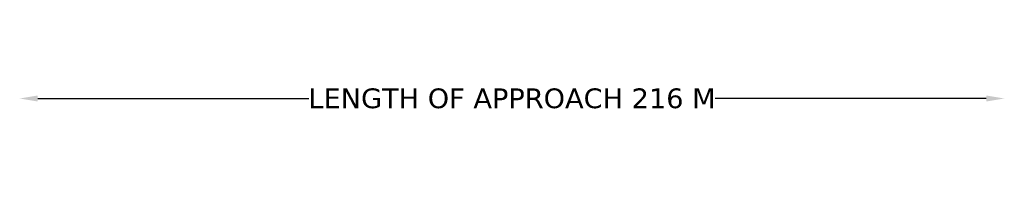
# Model space of a CAD drawing. Header units: feet. Extents: x -7746059455 to -3872629402, y -13315170765 to -6657188523.
# Tile 1 of 52: x -7746059455 to -7746046330, y -13315170765 to -13315168655. Entities that reach past the tile are written whole.
import ezdxf

# ---------------------------------------------------------------- set-up
doc = ezdxf.new("R2010")
doc.units = ezdxf.units.FT
doc.header["$MEASUREMENT"] = 0
doc.header["$PDMODE"] = 34
doc.header["$PDSIZE"] = 40
doc.layers.add('TEX', color=6, linetype='Continuous')
doc.styles.get("Standard").update_dxf_attribs({"font": 'verdana.ttf', "height": 264})
doc.dimstyles.new('ISO-25--------1', dxfattribs={"dimtxt": 264, "dimasz": 240, "dimexe": 300, "dimexo": 300, "dimgap": 0.02, "dimtad": 0, "dimtih": 1, "dimtoh": 1, "dimdec": 0, "dimlfac": 16, "dimdsep": 46, "dimtxsty": 'Standard', "dimcen": 192, "dimclrd": 1, "dimclre": 1, "dimclrt": 1, "dimadec": 0, "dimazin": 0, "dimtfac": 1, "dimtdec": 0, "dimtmove": 2, "dimatfit": 3, "dimfxl": 300, "dimarcsym": 0})

# ---------------------------------------------------------------- blocks, each defined once
blk = doc.blocks.new('*D64')
at = {"layer": 'Defpoints', "color": 0, "ltscale": 20, "transparency": 16777216}
for p in [(-7746059454.511877, -13315169710), (-7746046329.511877, -13315169710), (-7746046329.511877, -13315169710)]:
    blk.add_point(p, dxfattribs=at)
at = {"layer": 'TEX', "color": 1, "lineweight": -2, "ltscale": 20, "transparency": 16777216}
for p, q in [((-7746059214.511877, -13315169710), (-7746055598.696753, -13315169710)), ((-7746046569.511877, -13315169710), (-7746050185.327002, -13315169710))]:
    blk.add_line(p, q, dxfattribs=at)
at = {"layer": 'TEX', "color": 1, "ltscale": 20, "transparency": 16777216}
for points in [[(-7746059214.511877, -13315169670), (-7746059214.511877, -13315169750), (-7746059454.511877, -13315169710)], [(-7746046569.511877, -13315169670), (-7746046569.511877, -13315169750), (-7746046329.511877, -13315169710)]]:
    blk.add_solid(points, dxfattribs=at)
at = {"layer": 'TEX', "color": 1, "ltscale": 20, "transparency": 16777216, "insert": (-7746052892.011877, -13315169710), "char_height": 264, "attachment_point": 5}
blk.add_mtext('LENGTH OF APPROACH 216 M', dxfattribs=at)

msp = doc.modelspace()

# ---------------------------------------------------------------- dimensions: what is measured, and where the dimension line sits
at = {"layer": 'TEX', "ltscale": 20}
dim = msp.add_linear_dim(base=(-7746046329.511877, -13315169710), p1=(-7746059454.511877, -13315169710), p2=(-7746046329.511877, -13315169710), text='LENGTH OF APPROACH 216 M', dimstyle='ISO-25--------1', dxfattribs=at)
dim.commit()
dim.dimension.update_dxf_attribs({"geometry": '*D64', "text_midpoint": (-7746052892.011877, -13315169710)})

doc.saveas('drawing.dxf')
